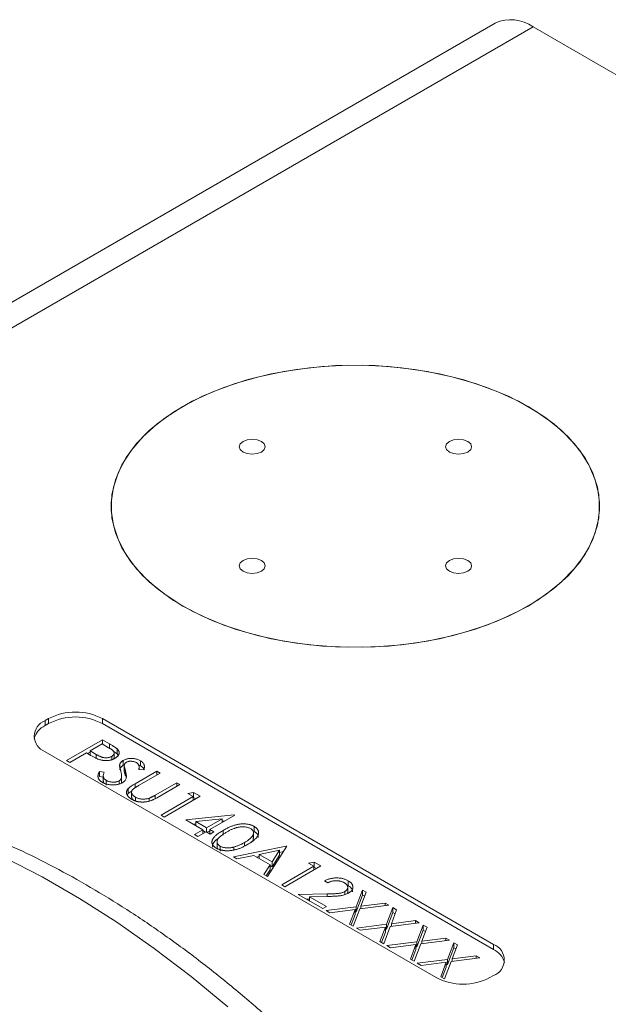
# Model space of a CAD drawing. Header units: inches. Extents: x 0.66 to 7.76, y 0.92 to 8.52.
# Tile 8 of 11: x 5.63 to 6.21, y 5.92 to 6.89. Entities that reach past the tile are written whole.
import ezdxf

# ---------------------------------------------------------------- set-up
doc = ezdxf.new("R2010")
doc.units = ezdxf.units.IN
doc.header["$MEASUREMENT"] = 0

msp = doc.modelspace()

# ---------------------------------------------------------------- linework, layer by layer
at = {"color": 7, "linetype": 'Continuous', "lineweight": 15}
for p, q in [((6.09766, 6.88202), (5.10461, 6.30874)), ((6.13516, 6.8783), (5.14211, 6.30503)), ((6.13516, 6.8783), (6.57088, 6.62676)), ((5.6578, 6.19697), (5.65426, 6.19493)), ((5.65426, 6.19003), (5.65426, 6.19493)), ((5.6578, 6.19207), (5.65426, 6.19003)), ((5.6578, 6.19207), (5.6578, 6.19697)), ((6.0962, 5.9745), (5.71083, 6.19697)), ((5.71083, 6.19207), (5.71083, 6.19697)), ((6.0962, 5.9696), (5.71083, 6.19207)), ((5.67552, 6.15553), (5.71092, 6.17596)), ((5.71046, 6.17203), (5.69867, 6.16522)), ((5.71694, 6.1683), (5.71046, 6.17203)), ((5.71092, 6.17596), (5.71786, 6.17196)), ((5.71092, 6.17177), (5.71092, 6.17596)), ((5.71786, 6.16706), (5.71786, 6.17196)), ((5.65426, 6.16432), (6.03963, 5.94185)), ((5.69503, 6.16313), (5.6787, 6.1537)), ((5.69757, 6.16167), (5.69503, 6.16313)), ((5.6961, 6.16251), (5.69867, 6.16399)), ((5.69867, 6.16522), (5.70478, 6.1616)), ((5.69867, 6.16105), (5.69867, 6.16522)), ((5.70478, 6.15792), (5.70478, 6.1616)), ((5.72001, 6.15656), (5.72001, 6.15973)), ((5.72235, 6.15753), (5.72235, 6.16365)), ((5.72539, 6.1621), (5.72539, 6.16699)), ((5.72539, 6.1621), (5.7263, 6.16069)), ((5.6787, 6.1537), (5.67552, 6.15553)), ((5.72783, 6.14973), (5.72783, 6.15149)), ((5.73125, 6.15084), (5.73125, 6.15574)), ((5.73125, 6.15084), (5.7325, 6.1513)), ((5.73233, 6.15032), (5.73233, 6.14543)), ((5.73233, 6.1451), (5.73233, 6.15)), ((5.74648, 6.15131), (5.74823, 6.15057)), ((5.74694, 6.14695), (5.74694, 6.15003)), ((5.74823, 6.15057), (5.74823, 6.15547)), ((5.70776, 6.1448), (5.71255, 6.14411)), ((5.70776, 6.1399), (5.70776, 6.1448)), ((5.70776, 6.1399), (5.71162, 6.13934)), ((5.71162, 6.1412), (5.71162, 6.13507)), ((5.72975, 6.13449), (5.72975, 6.14061)), ((5.73237, 6.14542), (5.73233, 6.1451)), ((5.73356, 6.14032), (5.73356, 6.14522)), ((5.74309, 6.13271), (5.76446, 6.14505)), ((5.76764, 6.14322), (5.74643, 6.13097)), ((5.75167, 6.14657), (5.74662, 6.14697)), ((5.76446, 6.14505), (5.76764, 6.14322)), ((5.76446, 6.14138), (5.76446, 6.14505)), ((5.71442, 6.13132), (5.71442, 6.13622)), ((5.72735, 6.13271), (5.72735, 6.13568)), ((5.72956, 6.13352), (5.72955, 6.1351)), ((5.72956, 6.13352), (5.72956, 6.13842)), ((5.74309, 6.12896), (5.74309, 6.13271)), ((5.76277, 6.12154), (5.78398, 6.13379)), ((5.78715, 6.13195), (5.76578, 6.11961)), ((5.78398, 6.13379), (5.78715, 6.13195)), ((5.78398, 6.13012), (5.78398, 6.13379)), ((5.7354, 6.12176), (5.73626, 6.12314)), ((5.73626, 6.12314), (5.73626, 6.12804)), ((5.73626, 6.12314), (5.73899, 6.1252)), ((5.7395, 6.12523), (5.7395, 6.11911)), ((5.74331, 6.11603), (5.74331, 6.11954)), ((5.76277, 6.11813), (5.76277, 6.12154)), ((5.76855, 6.10183), (5.80031, 6.12016)), ((5.80712, 6.12043), (5.77172, 6.09999)), ((5.79487, 6.12331), (5.80057, 6.1242)), ((5.80031, 6.12016), (5.79487, 6.12331)), ((5.80031, 6.1165), (5.80031, 6.12016)), ((5.80057, 6.1242), (5.80712, 6.12043)), ((5.80057, 6.11931), (5.80057, 6.1242)), ((5.75691, 6.11593), (5.75691, 6.11858)), ((5.80031, 6.11926), (5.80057, 6.11931)), ((5.80057, 6.11931), (5.80288, 6.11798)), ((5.77172, 6.09999), (5.76855, 6.10183)), ((5.79305, 6.09711), (5.84051, 6.1022)), ((5.84115, 6.10183), (5.81665, 6.08768)), ((5.84051, 6.1022), (5.84115, 6.10183)), ((5.84051, 6.10145), (5.84051, 6.1022)), ((5.80984, 6.08742), (5.79305, 6.09711)), ((5.80021, 6.09298), (5.80292, 6.09327)), ((5.82884, 6.09839), (5.80292, 6.09561)), ((5.80292, 6.09561), (5.81347, 6.08952)), ((5.80292, 6.09141), (5.80292, 6.09561)), ((5.81347, 6.08952), (5.82884, 6.09839)), ((5.82884, 6.09472), (5.82884, 6.09839)), ((5.82884, 6.09605), (5.83167, 6.09635)), ((5.86025, 6.08591), (5.86025, 6.0908)), ((5.80167, 6.0827), (5.80984, 6.08742)), ((5.80485, 6.08087), (5.80167, 6.0827)), ((5.81302, 6.08559), (5.80485, 6.08087)), ((5.80984, 6.08375), (5.80984, 6.08742)), ((5.80984, 6.08671), (5.8124, 6.08523)), ((5.8171, 6.08323), (5.81302, 6.08559)), ((5.81347, 6.08532), (5.81347, 6.08952)), ((5.81408, 6.08497), (5.81665, 6.08645)), ((5.81665, 6.08768), (5.82073, 6.08532)), ((5.81665, 6.08349), (5.81665, 6.08768)), ((5.82073, 6.08532), (5.8171, 6.08323)), ((5.82979, 6.08199), (5.82979, 6.08689)), ((5.85898, 6.08645), (5.86025, 6.08591)), ((5.85974, 6.07878), (5.85974, 6.08491)), ((5.82372, 6.07644), (5.82372, 6.07032)), ((5.82677, 6.06646), (5.82677, 6.07136)), ((5.83979, 6.0607), (5.89198, 6.07144)), ((5.85068, 6.07141), (5.85068, 6.07485)), ((5.89243, 6.07118), (5.87337, 6.04131)), ((5.89198, 6.07144), (5.89243, 6.07118)), ((5.89198, 6.07047), (5.89198, 6.07144)), ((5.84044, 6.06763), (5.84044, 6.07048)), ((5.85998, 6.06214), (5.84326, 6.0587)), ((5.87603, 6.05288), (5.85998, 6.06214)), ((5.88527, 6.06735), (5.86534, 6.06324)), ((5.86534, 6.05905), (5.86534, 6.06324)), ((5.86534, 6.06324), (5.87799, 6.05594)), ((5.87799, 6.05594), (5.88527, 6.06735)), ((5.87799, 6.05104), (5.88527, 6.06245)), ((5.88527, 6.06245), (5.88527, 6.06735)), ((5.88527, 6.06516), (5.88909, 6.06595)), ((5.84326, 6.0587), (5.83979, 6.0607)), ((5.86277, 6.06053), (5.86534, 6.06106)), ((5.86992, 6.04331), (5.87603, 6.05288)), ((5.87603, 6.04798), (5.87603, 6.05288)), ((5.87603, 6.05217), (5.87799, 6.05104)), ((5.87799, 6.05104), (5.87799, 6.05594)), ((5.92601, 6.05179), (5.89061, 6.03136)), ((5.91376, 6.05467), (5.91947, 6.05557)), ((5.9192, 6.05153), (5.91376, 6.05467)), ((5.91947, 6.05557), (5.92601, 6.05179)), ((5.91947, 6.05067), (5.91947, 6.05557)), ((5.87337, 6.04131), (5.86992, 6.04331)), ((5.8722, 6.04199), (5.87603, 6.04798)), ((5.88744, 6.03319), (5.9192, 6.05153)), ((5.9192, 6.04786), (5.9192, 6.05153)), ((5.9192, 6.05063), (5.91947, 6.05067)), ((5.91947, 6.05067), (5.92177, 6.04934)), ((5.89061, 6.03136), (5.88744, 6.03319)), ((5.93282, 6.03529), (5.92964, 6.03712)), ((5.95172, 6.03289), (5.95298, 6.03237)), ((5.95298, 6.03237), (5.95298, 6.03727)), ((5.90377, 6.02376), (5.93215, 6.02429)), ((5.92782, 6.00988), (5.90377, 6.02376)), ((5.93215, 6.02181), (5.93215, 6.02429)), ((5.94969, 6.02365), (5.94969, 6.02669)), ((5.95216, 6.02463), (5.95231, 6.02582)), ((5.95252, 6.02581), (5.95252, 6.03132)), ((5.96084, 6.01166), (5.96708, 6.02808)), ((5.96084, 6.00676), (5.96708, 6.02319)), ((5.97074, 6.02597), (5.96553, 6.01226)), ((5.96708, 6.02808), (5.97074, 6.02597)), ((5.96708, 6.02319), (5.96708, 6.02808)), ((5.96708, 6.02319), (5.96922, 6.02195)), ((5.91199, 6.01902), (5.91498, 6.01907)), ((5.93329, 6.02183), (5.91498, 6.02148)), ((5.91498, 6.02148), (5.93145, 6.01197)), ((5.91498, 6.01729), (5.91498, 6.02148)), ((5.99294, 6.01315), (5.9645, 6.00955)), ((5.96553, 6.01226), (5.98928, 6.01527)), ((5.98928, 6.01527), (5.99294, 6.01315)), ((5.98928, 6.01269), (5.98928, 6.01527)), ((5.93145, 6.01197), (5.92782, 6.00988)), ((5.93123, 6.00791), (5.96084, 6.01166)), ((5.93489, 6.0058), (5.93123, 6.00791)), ((5.9598, 6.00895), (5.93489, 6.0058)), ((5.95434, 5.99457), (5.9598, 6.00895)), ((5.95586, 5.99369), (5.9598, 6.00405)), ((5.9645, 6.00955), (5.958, 5.99246)), ((5.9598, 6.00405), (5.9598, 6.00895)), ((5.9598, 6.00663), (5.96084, 6.00676)), ((5.96084, 6.00676), (5.96084, 6.01166)), ((5.96553, 6.00968), (5.96553, 6.01226)), ((5.99079, 5.99437), (5.99703, 6.0108)), ((5.99079, 5.98947), (5.99703, 6.0059)), ((6.00069, 6.00868), (5.99548, 5.99497)), ((5.99703, 6.0108), (6.00069, 6.00868)), ((5.99703, 6.0059), (5.99703, 6.0108)), ((5.99703, 6.0059), (5.99916, 6.00466)), ((5.958, 5.99246), (5.95434, 5.99457)), ((5.96118, 5.99062), (5.99079, 5.99437)), ((5.99079, 5.98947), (5.99079, 5.99437)), ((6.02289, 5.99586), (5.99445, 5.99226)), ((5.99548, 5.99497), (6.01923, 5.99798)), ((5.99548, 5.99239), (5.99548, 5.99497)), ((6.01923, 5.99798), (6.02289, 5.99586)), ((6.01923, 5.9954), (6.01923, 5.99798)), ((6.02074, 5.97708), (6.02698, 5.99351)), ((6.02698, 5.99351), (6.03064, 5.99139)), ((6.02698, 5.98861), (6.02698, 5.99351)), ((5.96484, 5.98851), (5.96118, 5.99062)), ((5.98975, 5.99166), (5.96484, 5.98851)), ((5.98428, 5.97728), (5.98975, 5.99166)), ((5.98581, 5.9764), (5.98975, 5.98676)), ((5.99445, 5.99226), (5.98795, 5.97517)), ((5.98975, 5.98676), (5.98975, 5.99166)), ((5.98975, 5.98934), (5.99079, 5.98947)), ((6.02074, 5.97218), (6.02698, 5.98861)), ((6.03064, 5.99139), (6.02543, 5.97768)), ((6.02698, 5.98861), (6.02911, 5.98737)), ((5.98795, 5.97517), (5.98428, 5.97728)), ((5.99113, 5.97333), (6.02074, 5.97708)), ((6.0197, 5.97437), (5.99479, 5.97122)), ((6.01423, 5.96), (6.0197, 5.97437)), ((6.0244, 5.97497), (6.0179, 5.95788)), ((6.0197, 5.96948), (6.0197, 5.97437)), ((6.02074, 5.97218), (6.02074, 5.97708)), ((6.05284, 5.97857), (6.0244, 5.97497)), ((6.02543, 5.97768), (6.04918, 5.98069)), ((6.02543, 5.9751), (6.02543, 5.97768)), ((6.04918, 5.98069), (6.05284, 5.97857)), ((6.04918, 5.97811), (6.04918, 5.98069)), ((6.05069, 5.95979), (6.05693, 5.97622)), ((6.06059, 5.9741), (6.05538, 5.96039)), ((6.05693, 5.97622), (6.06059, 5.9741)), ((6.05693, 5.97132), (6.05693, 5.97622)), ((6.0962, 5.9696), (6.0962, 5.9745)), ((5.99479, 5.97122), (5.99113, 5.97333)), ((6.01576, 5.95911), (6.0197, 5.96948)), ((6.0197, 5.97205), (6.02074, 5.97218)), ((6.05069, 5.9549), (6.05693, 5.97132)), ((6.05693, 5.97132), (6.05906, 5.97008)), ((6.0179, 5.95788), (6.01423, 5.96)), ((6.02108, 5.95605), (6.05069, 5.95979)), ((6.02474, 5.95393), (6.02108, 5.95605)), ((6.04965, 5.95708), (6.02474, 5.95393)), ((6.04418, 5.94271), (6.04965, 5.95708)), ((6.05435, 5.95768), (6.04785, 5.94059)), ((6.04965, 5.95219), (6.04965, 5.95708)), ((6.04965, 5.95476), (6.05069, 5.9549)), ((6.05069, 5.9549), (6.05069, 5.95979)), ((6.08279, 5.96128), (6.05435, 5.95768)), ((6.05538, 5.96039), (6.07913, 5.9634)), ((6.05538, 5.95781), (6.05538, 5.96039)), ((6.07913, 5.9634), (6.08279, 5.96128)), ((6.07913, 5.96082), (6.07913, 5.9634)), ((6.04571, 5.94182), (6.04965, 5.95219)), ((6.04785, 5.94059), (6.04418, 5.94271)), ((6.09267, 5.94185), (6.0962, 5.94389))]:
    msp.add_line(p, q, dxfattribs=at)
at = {"color": 7, "linetype": 'Continuous', "lineweight": 15, "flags": 128}
for points in [[(6.13028, 6.50435), (6.11088, 6.5144), (6.08972, 6.52318), (6.06703, 6.53058), (6.04309, 6.53653), (6.01817, 6.54094), (5.99258, 6.54378), (5.9666, 6.545), (5.94055, 6.54459), (5.91472, 6.54256), (5.88943, 6.53893), (5.86497, 6.53374), (5.84162, 6.52706), (5.81966, 6.51895), (5.79935, 6.50953), (5.78092, 6.49889), (5.76459, 6.48716), (5.75055, 6.47448), (5.73897, 6.461), (5.72999, 6.44688), (5.7237, 6.43228), (5.72018, 6.41737), (5.71947, 6.40233), (5.72159, 6.38734), (5.7265, 6.37256), (5.73415, 6.35818), (5.74445, 6.34436), (5.75727, 6.33126), (5.77248, 6.31904), (5.78988, 6.30784), (5.80928, 6.29779), (5.83045, 6.28902), (5.85314, 6.28161), (5.87708, 6.27567), (5.90199, 6.27125), (5.92759, 6.26842), (5.95357, 6.26719), (5.97962, 6.2676), (6.00544, 6.26963), (6.03073, 6.27326), (6.0552, 6.27845), (6.07855, 6.28514), (6.10051, 6.29324), (6.12082, 6.30267), (6.13925, 6.31331), (6.15558, 6.32503), (6.16961, 6.33771), (6.18119, 6.35119), (6.19018, 6.36531), (6.19647, 6.37991), (6.19999, 6.39482), (6.2007, 6.40986), (6.19858, 6.42486), (6.19367, 6.43963), (6.18602, 6.45401), (6.17572, 6.46783), (6.16289, 6.48093), (6.14769, 6.49315), (6.13028, 6.50435)], [(5.78988, 6.50435), (5.77248, 6.49315), (5.75727, 6.48093), (5.74445, 6.46783), (5.73415, 6.45401), (5.7265, 6.43963), (5.72159, 6.42486), (5.71947, 6.40986), (5.72018, 6.39482), (5.7237, 6.37991), (5.72999, 6.36531), (5.73897, 6.35119), (5.75055, 6.33771), (5.76459, 6.32503), (5.78092, 6.31331), (5.79935, 6.30267), (5.81966, 6.29324), (5.84162, 6.28514), (5.86497, 6.27845), (5.88943, 6.27326), (5.91472, 6.26963), (5.94055, 6.2676), (5.9666, 6.26719), (5.99258, 6.26842), (6.01817, 6.27125), (6.04309, 6.27567), (6.06703, 6.28161), (6.08972, 6.28902), (6.11088, 6.29779), (6.13028, 6.30784), (6.14769, 6.31904), (6.16289, 6.33126), (6.17572, 6.34436), (6.18602, 6.35818), (6.19367, 6.37256), (6.19858, 6.38734), (6.2007, 6.40233), (6.19999, 6.41737), (6.19647, 6.43228), (6.19018, 6.44688), (6.18119, 6.461), (6.16961, 6.47448), (6.15558, 6.48716), (6.13925, 6.49889), (6.12082, 6.50953), (6.10051, 6.51895), (6.07855, 6.52706), (6.0552, 6.53374), (6.03073, 6.53893), (6.00544, 6.54256), (5.97962, 6.54459), (5.95357, 6.545), (5.92759, 6.54378), (5.90199, 6.54094), (5.87708, 6.53653), (5.85314, 6.53058), (5.83045, 6.52318), (5.80928, 6.5144), (5.78988, 6.50435)], [(5.86749, 6.47004), (5.86332, 6.47165), (5.8584, 6.47221), (5.85348, 6.47165), (5.84932, 6.47004), (5.84653, 6.46763), (5.84555, 6.4648), (5.84653, 6.46196), (5.84932, 6.45955), (5.85348, 6.45794), (5.8584, 6.45738), (5.86332, 6.45794), (5.86749, 6.45955), (5.87027, 6.46196), (5.87125, 6.4648), (5.87027, 6.46763), (5.86749, 6.47004)], [(6.07085, 6.47004), (6.06668, 6.47165), (6.06177, 6.47221), (6.05685, 6.47165), (6.05268, 6.47004), (6.04989, 6.46763), (6.04892, 6.4648), (6.04989, 6.46196), (6.05268, 6.45955), (6.05685, 6.45794), (6.06177, 6.45738), (6.06668, 6.45794), (6.07085, 6.45955), (6.07364, 6.46196), (6.07462, 6.4648), (6.07364, 6.46763), (6.07085, 6.47004)], [(5.86749, 6.35264), (5.86332, 6.35425), (5.8584, 6.35481), (5.85348, 6.35425), (5.84932, 6.35264), (5.84653, 6.35024), (5.84555, 6.3474), (5.84653, 6.34456), (5.84932, 6.34215), (5.85348, 6.34054), (5.8584, 6.33998), (5.86332, 6.34054), (5.86749, 6.34215), (5.87027, 6.34456), (5.87125, 6.3474), (5.87027, 6.35024), (5.86749, 6.35264)], [(6.07085, 6.35264), (6.06668, 6.35425), (6.06177, 6.35481), (6.05685, 6.35425), (6.05268, 6.35264), (6.04989, 6.35024), (6.04892, 6.3474), (6.04989, 6.34456), (6.05268, 6.34215), (6.05685, 6.34054), (6.06177, 6.33998), (6.06668, 6.34054), (6.07085, 6.34215), (6.07364, 6.34456), (6.07462, 6.3474), (6.07364, 6.35024), (6.07085, 6.35264)]]:
    msp.add_lwpolyline(points, dxfattribs=at)
at = {"color": 8, "linetype": 'Continuous', "lineweight": 15, "flags": 128}
msp.add_lwpolyline([(5.83421, 5.91301), (5.79815, 5.94283), (5.76173, 5.97064), (5.72504, 5.99634), (5.6882, 6.01988), (5.65131, 6.04118), (5.61446, 6.06018), (5.57778, 6.07683), (5.54135, 6.09108), (5.50529, 6.10289), (5.4697, 6.11223), (5.43467, 6.11907), (5.40031, 6.12339), (5.36671, 6.12518), (5.33398, 6.12443), (5.30219, 6.12116), (5.27145, 6.11535), (5.24183, 6.10704), (5.21343, 6.09625), (5.18632, 6.083), (5.17979, 6.07933)], dxfattribs=at)
at = {"color": 7, "linetype": 'Continuous', "lineweight": 15}
for centre, radius, start, end in [((6.11319, 6.84764), 0.03772, 54.38253, 114.30717), ((5.68431, 6.1458), 0.05764, 62.6097, 117.3903), ((5.68431, 6.1409), 0.05764, 62.6097, 117.3903), ((5.66274, 6.17203), 0.0199, 115.2303, 165.0134), ((5.66007, 6.17962), 0.01637, 110.78342, 249.21658), ((6.09039, 5.95919), 0.01637, 290.78348, 69.21652), ((6.08772, 5.9516), 0.0199, 14.98649, 64.76965), ((6.06615, 5.99302), 0.05764, 242.60967, 297.39033)]:
    msp.add_arc(centre, radius, start, end, dxfattribs=at)
for points, knots in [([(5.72001, 6.15973), (5.72029, 6.1599), (5.72083, 6.16025), (5.72147, 6.16083), (5.72194, 6.16147), (5.72224, 6.16215), (5.72238, 6.16285), (5.72234, 6.16354), (5.7221, 6.16422), (5.72175, 6.16477), (5.72135, 6.16521), (5.72097, 6.16558), (5.7205, 6.16597), (5.71995, 6.16638), (5.71932, 6.16683), (5.71861, 6.1673), (5.71781, 6.16779), (5.71723, 6.16812), (5.71694, 6.1683)], [0, 0, 0, 0, 0.070044, 0.139238, 0.208197, 0.279173, 0.349987, 0.418354, 0.48761, 0.557411, 0.59533, 0.637964, 0.685913, 0.738185, 0.796103, 0.858517, 0.926658, 1, 1, 1, 1]), ([(5.71786, 6.17196), (5.71834, 6.17168), (5.71925, 6.17115), (5.72053, 6.17038), (5.72168, 6.16966), (5.72269, 6.16902), (5.72358, 6.16843), (5.72431, 6.1679), (5.72492, 6.16743), (5.72524, 6.16713), (5.72539, 6.16699)], [0, 0, 0, 0, 0.176956, 0.339055, 0.486318, 0.618781, 0.735619, 0.838742, 0.926457, 1, 1, 1, 1]), ([(5.70716, 6.1568), (5.70689, 6.1569), (5.7063, 6.15712), (5.70539, 6.15752), (5.70436, 6.158), (5.70322, 6.15857), (5.70196, 6.15922), (5.70059, 6.15995), (5.69911, 6.16078), (5.6981, 6.16136), (5.69757, 6.16167)], [0, 0, 0, 0, 0.075173, 0.164746, 0.268017, 0.385912, 0.517789, 0.663691, 0.824413, 1, 1, 1, 1]), ([(5.70478, 6.1616), (5.70509, 6.16142), (5.70567, 6.16109), (5.70655, 6.16062), (5.70738, 6.1602), (5.70817, 6.15982), (5.70892, 6.1595), (5.70962, 6.15921), (5.71028, 6.15899), (5.71109, 6.15874), (5.7121, 6.15853), (5.71332, 6.15837), (5.71455, 6.15835), (5.71577, 6.15842), (5.71696, 6.1586), (5.71808, 6.15887), (5.71911, 6.15925), (5.71971, 6.15957), (5.72001, 6.15973)], [0, 0, 0, 0, 0.072538, 0.140034, 0.202496, 0.260575, 0.313228, 0.361583, 0.404878, 0.444127, 0.5164, 0.586507, 0.655085, 0.724384, 0.793974, 0.861638, 0.930111, 1, 1, 1, 1]), ([(5.72079, 6.16528), (5.7213, 6.16498), (5.72298, 6.164), (5.7244, 6.16288), (5.72539, 6.1621)], [0, 0, 0, 0, 0.300001, 1, 1, 1, 1]), ([(5.72539, 6.16699), (5.72557, 6.16681), (5.72592, 6.16646), (5.72635, 6.1659), (5.7267, 6.16534), (5.72697, 6.16477), (5.72715, 6.16419), (5.72725, 6.1636), (5.72726, 6.163), (5.72719, 6.16239), (5.72704, 6.16179), (5.72678, 6.16119), (5.72642, 6.16061), (5.72598, 6.16004), (5.72542, 6.15949), (5.72478, 6.15894), (5.72405, 6.15841), (5.72349, 6.15808), (5.7232, 6.15791)], [0, 0, 0, 0, 0.062481, 0.12349, 0.183411, 0.243153, 0.302127, 0.36171, 0.421842, 0.482932, 0.544552, 0.605681, 0.66768, 0.729984, 0.794551, 0.860346, 0.928907, 1, 1, 1, 1]), ([(5.7232, 6.15791), (5.72291, 6.15774), (5.72233, 6.15742), (5.7214, 6.157), (5.72047, 6.15661), (5.7195, 6.1563), (5.71852, 6.15604), (5.71752, 6.15583), (5.7165, 6.15568), (5.71546, 6.15559), (5.71441, 6.15556), (5.71336, 6.15557), (5.71232, 6.15564), (5.71127, 6.15577), (5.71024, 6.15595), (5.7092, 6.15618), (5.70817, 6.15646), (5.7075, 6.15669), (5.70716, 6.1568)], [0, 0, 0, 0, 0.070119, 0.137192, 0.202016, 0.264631, 0.326117, 0.38601, 0.445812, 0.505298, 0.564633, 0.624283, 0.683902, 0.743953, 0.805388, 0.868388, 0.933084, 1, 1, 1, 1]), ([(5.72882, 6.14536), (5.72871, 6.14573), (5.72851, 6.14643), (5.72827, 6.14744), (5.72806, 6.14835), (5.72791, 6.14917), (5.72781, 6.14988), (5.72775, 6.1505), (5.72776, 6.15103), (5.72781, 6.15134), (5.72783, 6.15149)], [0, 0, 0, 0, 0.181535, 0.347082, 0.495568, 0.628357, 0.74552, 0.845831, 0.930782, 1, 1, 1, 1]), ([(5.72783, 6.15149), (5.72789, 6.1517), (5.72799, 6.15211), (5.72822, 6.15271), (5.72853, 6.15329), (5.72893, 6.15384), (5.72939, 6.15436), (5.72993, 6.15485), (5.73054, 6.15532), (5.73101, 6.1556), (5.73125, 6.15574)], [0, 0, 0, 0, 0.133507, 0.262559, 0.388264, 0.512667, 0.633722, 0.755394, 0.877553, 1, 1, 1, 1]), ([(5.72783, 6.14659), (5.72789, 6.1468), (5.72799, 6.14721), (5.72822, 6.14782), (5.72853, 6.14839), (5.72893, 6.14894), (5.72939, 6.14946), (5.72993, 6.14995), (5.73054, 6.15042), (5.73101, 6.1507), (5.73125, 6.15084)], [0, 0, 0, 0, 0.133507, 0.262559, 0.388264, 0.512667, 0.633722, 0.755394, 0.877553, 1, 1, 1, 1]), ([(5.73125, 6.15574), (5.73163, 6.15595), (5.7324, 6.15636), (5.7337, 6.15686), (5.73509, 6.15725), (5.73655, 6.15753), (5.73807, 6.15768), (5.73961, 6.15773), (5.74116, 6.15763), (5.74271, 6.15742), (5.74423, 6.15709), (5.74567, 6.15667), (5.74702, 6.15612), (5.74782, 6.15569), (5.74823, 6.15547)], [0, 0, 0, 0, 0.0837854, 0.1657799, 0.24628, 0.3274609, 0.408797, 0.4897152, 0.571376, 0.6555233, 0.7410195, 0.8265468, 0.9119889, 1, 1, 1, 1]), ([(5.73457, 6.15399), (5.73438, 6.15388), (5.73401, 6.15366), (5.73356, 6.15327), (5.73315, 6.15286), (5.73282, 6.15241), (5.73257, 6.15191), (5.7324, 6.15134), (5.73232, 6.1507), (5.73233, 6.15024), (5.73233, 6.15)], [0, 0, 0, 0, 0.1072852, 0.2147459, 0.3229386, 0.4341162, 0.5534123, 0.686073, 0.834256, 1, 1, 1, 1]), ([(5.73233, 6.15), (5.73234, 6.14992), (5.73236, 6.14972), (5.73243, 6.14937), (5.73254, 6.14892), (5.73267, 6.14837), (5.73284, 6.14772), (5.73306, 6.14698), (5.7333, 6.14613), (5.73347, 6.14554), (5.73356, 6.14522)], [0, 0, 0, 0, 0.052594, 0.124952, 0.218094, 0.333502, 0.468789, 0.624938, 0.801683, 1, 1, 1, 1]), ([(5.74424, 6.15358), (5.74386, 6.15379), (5.74314, 6.15418), (5.74188, 6.15461), (5.74057, 6.15489), (5.73922, 6.15501), (5.73791, 6.15499), (5.73666, 6.15481), (5.73552, 6.15448), (5.73489, 6.15416), (5.73457, 6.15399)], [0, 0, 0, 0, 0.143073, 0.275903, 0.402371, 0.528414, 0.650356, 0.765895, 0.880774, 1, 1, 1, 1]), ([(5.74662, 6.14697), (5.74667, 6.1472), (5.74676, 6.14764), (5.74686, 6.14828), (5.74693, 6.14887), (5.74694, 6.14942), (5.74693, 6.14993), (5.74688, 6.15038), (5.74678, 6.1508), (5.7466, 6.15129), (5.74628, 6.15185), (5.74575, 6.15248), (5.74508, 6.15306), (5.74452, 6.15341), (5.74424, 6.15358)], [0, 0, 0, 0, 0.098469, 0.189629, 0.274184, 0.352183, 0.423199, 0.488551, 0.548473, 0.60144, 0.701198, 0.799592, 0.898545, 1, 1, 1, 1]), ([(5.74823, 6.15547), (5.74863, 6.15522), (5.74943, 6.15473), (5.7504, 6.15388), (5.75116, 6.15296), (5.75164, 6.15215), (5.75192, 6.15145), (5.75205, 6.15088), (5.75214, 6.15027), (5.75217, 6.14961), (5.75213, 6.14891), (5.75203, 6.14817), (5.75189, 6.14738), (5.75174, 6.14684), (5.75167, 6.14657)], [0, 0, 0, 0, 0.107233, 0.213252, 0.31883, 0.426794, 0.483646, 0.543604, 0.608308, 0.677127, 0.750686, 0.828713, 0.91219, 1, 1, 1, 1]), ([(5.74823, 6.15057), (5.74925, 6.14989), (5.75097, 6.14874), (5.75147, 6.14727), (5.75168, 6.14668)], [0, 0, 0, 0, 0.59797, 1, 1, 1, 1]), ([(5.71079, 6.13412), (5.71053, 6.13428), (5.71001, 6.13459), (5.70931, 6.1351), (5.70867, 6.13562), (5.70813, 6.13616), (5.70765, 6.13673), (5.70724, 6.13731), (5.70692, 6.13792), (5.70666, 6.13855), (5.70649, 6.13922), (5.70642, 6.13991), (5.70641, 6.14064), (5.70651, 6.1414), (5.70669, 6.14221), (5.70696, 6.14304), (5.70732, 6.14391), (5.70761, 6.1445), (5.70776, 6.1448)], [0, 0, 0, 0, 0.057208, 0.113696, 0.169178, 0.224159, 0.27872, 0.333794, 0.389241, 0.445822, 0.503704, 0.564294, 0.627975, 0.695038, 0.765373, 0.839611, 0.917538, 1, 1, 1, 1]), ([(5.71255, 6.14411), (5.71236, 6.14368), (5.712, 6.14286), (5.71168, 6.14165), (5.71158, 6.14052), (5.7117, 6.13949), (5.71204, 6.13853), (5.7126, 6.13766), (5.71338, 6.13688), (5.71407, 6.13644), (5.71442, 6.13622)], [0, 0, 0, 0, 0.159004, 0.304646, 0.438547, 0.562322, 0.677433, 0.786897, 0.893611, 1, 1, 1, 1]), ([(5.72956, 6.13842), (5.7296, 6.13862), (5.72969, 6.13906), (5.72976, 6.13976), (5.72974, 6.14052), (5.72969, 6.14136), (5.72955, 6.14226), (5.72938, 6.14323), (5.72913, 6.14427), (5.72892, 6.14499), (5.72882, 6.14536)], [0, 0, 0, 0, 0.090279, 0.18953, 0.299198, 0.418926, 0.548376, 0.688136, 0.839084, 1, 1, 1, 1]), ([(5.73356, 6.14522), (5.73367, 6.14484), (5.73387, 6.1441), (5.73412, 6.14302), (5.73428, 6.142), (5.73437, 6.14106), (5.73441, 6.14018), (5.73436, 6.13937), (5.73426, 6.13862), (5.734, 6.13774), (5.73356, 6.13673), (5.73277, 6.13562), (5.73177, 6.13464), (5.73091, 6.13409), (5.73048, 6.13382)], [0, 0, 0, 0, 0.096972, 0.187773, 0.272396, 0.351321, 0.424335, 0.491909, 0.554233, 0.611268, 0.716348, 0.81454, 0.908495, 1, 1, 1, 1]), ([(5.73233, 6.1451), (5.73234, 6.14502), (5.73236, 6.14482), (5.73243, 6.14447), (5.73254, 6.14402), (5.73267, 6.14347), (5.73284, 6.14282), (5.73306, 6.14208), (5.7333, 6.14123), (5.73347, 6.14064), (5.73356, 6.14032)], [0, 0, 0, 0, 0.052594, 0.124952, 0.218094, 0.333502, 0.468789, 0.624938, 0.801683, 1, 1, 1, 1]), ([(6.15862, 4.38158), (6.16189, 4.38337), (6.17392, 4.38994), (6.1934, 4.40352), (6.21696, 4.42224), (6.23903, 4.44313), (6.25966, 4.46596), (6.27878, 4.49075), (6.29635, 4.51743), (6.31232, 4.54597), (6.32664, 4.57629), (6.33927, 4.60833), (6.35015, 4.64199), (6.35925, 4.67719), (6.36655, 4.71382), (6.37203, 4.75178), (6.37566, 4.79095), (6.37746, 4.83123), (6.37742, 4.8725), (6.37554, 4.91466), (6.37186, 4.95758), (6.36637, 5.00115), (6.35911, 5.04528), (6.35009, 5.08985), (6.33936, 5.13474), (6.32694, 5.17985), (6.31286, 5.22508), (6.29717, 5.2703), (6.27991, 5.31541), (6.26113, 5.36029), (6.24086, 5.40485), (6.21918, 5.44897), (6.19612, 5.49253), (6.17174, 5.53545), (6.14612, 5.5776), (6.1193, 5.61888), (6.09136, 5.6592), (6.06236, 5.69845), (6.03238, 5.73653), (6.00148, 5.77335), (5.96973, 5.80882), (5.93722, 5.84284), (5.90402, 5.87533), (5.8702, 5.90622), (5.83584, 5.9354), (5.80103, 5.96282), (5.76583, 5.98838), (5.73035, 6.01204), (5.69464, 6.0337), (5.65881, 6.05332), (5.62292, 6.07082), (5.58709, 6.08616), (5.55139, 6.09926), (5.51594, 6.1101), (5.48082, 6.11861), (5.44614, 6.12478), (5.41201, 6.12857), (5.37855, 6.12998), (5.34585, 6.129), (5.31403, 6.12565), (5.28318, 6.11996), (5.25338, 6.11199), (5.22477, 6.10168), (5.19978, 6.09059), (5.1849, 6.08199), (5.1787, 6.0784)], [0, 0, 0, 0, 0.005783, 0.021268, 0.036756, 0.052273, 0.067845, 0.083492, 0.099229, 0.115061, 0.130989, 0.147007, 0.163102, 0.179263, 0.195475, 0.211724, 0.227998, 0.244286, 0.260582, 0.276877, 0.293166, 0.309448, 0.325722, 0.341985, 0.358238, 0.374482, 0.390717, 0.406944, 0.423164, 0.439378, 0.455587, 0.471792, 0.487995, 0.504197, 0.520399, 0.536602, 0.552808, 0.569017, 0.585231, 0.601451, 0.617678, 0.633914, 0.65016, 0.666416, 0.682684, 0.698964, 0.715256, 0.731561, 0.747876, 0.7642, 0.780531, 0.79686, 0.813182, 0.829486, 0.84576, 0.86199, 0.878162, 0.89426, 0.91027, 0.926183, 0.941993, 0.957705, 0.973327, 0.988879, 1, 1, 1, 1]), ([(5.73048, 6.13382), (5.73016, 6.13364), (5.72951, 6.13328), (5.72844, 6.13284), (5.72732, 6.13245), (5.72613, 6.13214), (5.72488, 6.1319), (5.72357, 6.13174), (5.72221, 6.13164), (5.7208, 6.13162), (5.71939, 6.13167), (5.718, 6.13179), (5.71667, 6.132), (5.71539, 6.13227), (5.71416, 6.13262), (5.71298, 6.13305), (5.71184, 6.13354), (5.71114, 6.13393), (5.71079, 6.13412)], [0, 0, 0, 0, 0.0614843, 0.1217745, 0.1809196, 0.2402561, 0.3001144, 0.3611459, 0.4235006, 0.4886694, 0.5539541, 0.6175813, 0.6802384, 0.7421874, 0.8046632, 0.868259, 0.9330203, 1, 1, 1, 1]), ([(5.71193, 6.13567), (5.71181, 6.1353), (5.71157, 6.13456), (5.71204, 6.13385), (5.71228, 6.13349)], [0, 0, 0, 0, 0.489935, 1, 1, 1, 1]), ([(5.71442, 6.13622), (5.71474, 6.13604), (5.71537, 6.1357), (5.71644, 6.13527), (5.71757, 6.13491), (5.71877, 6.13464), (5.71999, 6.13444), (5.7212, 6.13435), (5.72239, 6.13435), (5.72353, 6.13445), (5.72461, 6.13465), (5.72563, 6.13491), (5.72655, 6.13525), (5.72708, 6.13554), (5.72735, 6.13568)], [0, 0, 0, 0, 0.091264, 0.18093, 0.270088, 0.360156, 0.448343, 0.532666, 0.613834, 0.693982, 0.772716, 0.849335, 0.923967, 1, 1, 1, 1]), ([(5.72735, 6.13568), (5.72763, 6.13586), (5.7282, 6.13622), (5.72883, 6.13688), (5.7293, 6.13762), (5.72947, 6.13814), (5.72956, 6.13842)], [0, 0, 0, 0, 0.234723, 0.477158, 0.728556, 1, 1, 1, 1]), ([(5.73626, 6.12804), (5.73639, 6.12818), (5.73669, 6.12848), (5.73724, 6.12894), (5.73792, 6.12945), (5.73871, 6.13001), (5.73963, 6.13062), (5.74067, 6.13127), (5.74182, 6.13198), (5.74265, 6.13246), (5.74309, 6.13271)], [0, 0, 0, 0, 0.07813, 0.169465, 0.274335, 0.39211, 0.523687, 0.668365, 0.827132, 1, 1, 1, 1]), ([(5.74643, 6.13097), (5.74613, 6.1308), (5.74556, 6.13047), (5.74476, 6.13), (5.74405, 6.12958), (5.74343, 6.1292), (5.74291, 6.12888), (5.74247, 6.1286), (5.74213, 6.12838), (5.74195, 6.12824), (5.74187, 6.12817)], [0, 0, 0, 0, 0.191079, 0.362605, 0.516099, 0.650038, 0.765977, 0.862374, 0.940842, 1, 1, 1, 1]), ([(5.73985, 6.11734), (5.73952, 6.11755), (5.73887, 6.11794), (5.73797, 6.11856), (5.7372, 6.1192), (5.7365, 6.11985), (5.73592, 6.12052), (5.73543, 6.12121), (5.73506, 6.12191), (5.73477, 6.12262), (5.7346, 6.12333), (5.73453, 6.12404), (5.73455, 6.12474), (5.73469, 6.12542), (5.73492, 6.1261), (5.73526, 6.12676), (5.7357, 6.12741), (5.73607, 6.12783), (5.73626, 6.12804)], [0, 0, 0, 0, 0.071175, 0.139644, 0.206317, 0.271373, 0.335418, 0.398076, 0.460608, 0.52297, 0.584716, 0.644895, 0.704291, 0.762998, 0.821087, 0.880104, 0.939388, 1, 1, 1, 1]), ([(5.74187, 6.12817), (5.74159, 6.12795), (5.74104, 6.12752), (5.74038, 6.12684), (5.73992, 6.12615), (5.73958, 6.12547), (5.73947, 6.12475), (5.73952, 6.124), (5.7398, 6.12321), (5.74021, 6.12239), (5.7408, 6.12159), (5.7415, 6.12084), (5.74232, 6.12015), (5.74298, 6.11974), (5.74331, 6.11954)], [0, 0, 0, 0, 0.086315, 0.167766, 0.244433, 0.318135, 0.391884, 0.470068, 0.553904, 0.644339, 0.736875, 0.826168, 0.913679, 1, 1, 1, 1]), ([(5.73979, 6.11972), (5.73972, 6.11923), (5.73955, 6.11816), (5.74064, 6.11729), (5.74122, 6.11682)], [0, 0, 0, 0, 0.465799, 1, 1, 1, 1]), ([(5.76578, 6.11961), (5.76539, 6.11939), (5.76463, 6.11896), (5.76349, 6.11835), (5.76237, 6.11779), (5.76128, 6.11727), (5.76023, 6.11681), (5.7592, 6.11639), (5.7582, 6.11602), (5.75722, 6.1157), (5.75624, 6.11542), (5.75523, 6.11521), (5.7542, 6.11502), (5.75312, 6.11489), (5.75202, 6.11481), (5.75088, 6.11477), (5.74971, 6.11477), (5.74852, 6.11483), (5.74733, 6.11493), (5.74616, 6.1151), (5.74502, 6.11532), (5.74392, 6.1156), (5.74285, 6.11595), (5.74181, 6.11635), (5.7408, 6.11682), (5.74017, 6.11717), (5.73985, 6.11734)], [0, 0, 0, 0, 0.054858, 0.1070588, 0.1569784, 0.2039923, 0.2484915, 0.2904833, 0.330489, 0.3678859, 0.4038581, 0.4400093, 0.476295, 0.5127923, 0.5504848, 0.5883811, 0.6276453, 0.6679795, 0.7084328, 0.7486023, 0.7890878, 0.8294612, 0.870371, 0.9122142, 0.9555466, 1, 1, 1, 1]), ([(5.74331, 6.11954), (5.74361, 6.11938), (5.7442, 6.11906), (5.74519, 6.11865), (5.74627, 6.1183), (5.74739, 6.11801), (5.74857, 6.11781), (5.74976, 6.11767), (5.75096, 6.11763), (5.75215, 6.11765), (5.75336, 6.11776), (5.75456, 6.11795), (5.75575, 6.11822), (5.75652, 6.11846), (5.75691, 6.11858)], [0, 0, 0, 0, 0.0828906, 0.1653025, 0.2477619, 0.3315277, 0.4152798, 0.4963662, 0.5771513, 0.6577825, 0.7393216, 0.8237931, 0.909476, 1, 1, 1, 1]), ([(5.75691, 6.11858), (5.75707, 6.11864), (5.75741, 6.11876), (5.75795, 6.11899), (5.75857, 6.11927), (5.75926, 6.11962), (5.76003, 6.12002), (5.76088, 6.12047), (5.7618, 6.12099), (5.76244, 6.12135), (5.76277, 6.12154)], [0, 0, 0, 0, 0.069835, 0.155621, 0.257802, 0.373811, 0.506402, 0.655564, 0.820079, 1, 1, 1, 1]), ([(5.82979, 6.08689), (5.83036, 6.08721), (5.83147, 6.08785), (5.83315, 6.08873), (5.83478, 6.08953), (5.83635, 6.09025), (5.83785, 6.09089), (5.83932, 6.09143), (5.84073, 6.0919), (5.8421, 6.09228), (5.84343, 6.0926), (5.84473, 6.09285), (5.84602, 6.09304), (5.84729, 6.09319), (5.84854, 6.09328), (5.84976, 6.09331), (5.85097, 6.09328), (5.85215, 6.0932), (5.85331, 6.09306), (5.85443, 6.09289), (5.85551, 6.09266), (5.85654, 6.09238), (5.85754, 6.09206), (5.85849, 6.09169), (5.8594, 6.09128), (5.85996, 6.09096), (5.86025, 6.0908)], [0, 0, 0, 0, 0.068595, 0.133246, 0.194313, 0.251279, 0.304513, 0.354235, 0.400481, 0.443411, 0.484015, 0.523252, 0.561042, 0.5979, 0.633518, 0.668314, 0.702496, 0.736685, 0.770293, 0.803437, 0.835913, 0.86846, 0.900847, 0.933467, 0.966258, 1, 1, 1, 1]), ([(5.85672, 6.08865), (5.85631, 6.08886), (5.85549, 6.08929), (5.85404, 6.08979), (5.85242, 6.09014), (5.85099, 6.09033), (5.84978, 6.09041), (5.84884, 6.09042), (5.8479, 6.09039), (5.84693, 6.09031), (5.84596, 6.09019), (5.84497, 6.09003), (5.84396, 6.08982), (5.84293, 6.08956), (5.84187, 6.08925), (5.84077, 6.08886), (5.8396, 6.08841), (5.83839, 6.08787), (5.83711, 6.08728), (5.83578, 6.0866), (5.83439, 6.08587), (5.83346, 6.08534), (5.83298, 6.08506)], [0, 0, 0, 0, 0.060387, 0.120883, 0.182755, 0.247811, 0.281299, 0.315088, 0.349702, 0.384857, 0.420966, 0.458511, 0.497175, 0.537602, 0.580503, 0.627468, 0.678388, 0.733983, 0.793747, 0.857714, 0.926698, 1, 1, 1, 1]), ([(5.86025, 6.0908), (5.86052, 6.09064), (5.86107, 6.09031), (5.86181, 6.08978), (5.86246, 6.08922), (5.86302, 6.08864), (5.86352, 6.08804), (5.86392, 6.08741), (5.86425, 6.08675), (5.86448, 6.08608), (5.86463, 6.08538), (5.86468, 6.08467), (5.86463, 6.08394), (5.86449, 6.0832), (5.86423, 6.08244), (5.8639, 6.08167), (5.86344, 6.08089), (5.86291, 6.08008), (5.86224, 6.07926), (5.86145, 6.07842), (5.86052, 6.07757), (5.85945, 6.07669), (5.85825, 6.07579), (5.85691, 6.07487), (5.85543, 6.07394), (5.85438, 6.07332), (5.85384, 6.073)], [0, 0, 0, 0, 0.033788, 0.067194, 0.099862, 0.132567, 0.165151, 0.197913, 0.231319, 0.265083, 0.299255, 0.334399, 0.369943, 0.406284, 0.444064, 0.482998, 0.523354, 0.565537, 0.609613, 0.656391, 0.705885, 0.758325, 0.813832, 0.872795, 0.934722, 1, 1, 1, 1]), ([(5.82304, 6.06932), (5.82276, 6.06949), (5.82222, 6.06981), (5.8215, 6.07034), (5.82086, 6.07088), (5.82031, 6.07145), (5.81982, 6.07204), (5.81944, 6.07266), (5.81912, 6.0733), (5.81888, 6.07396), (5.81875, 6.07464), (5.81869, 6.07534), (5.81875, 6.07604), (5.81891, 6.07676), (5.81915, 6.0775), (5.8195, 6.07824), (5.81994, 6.079), (5.82048, 6.07978), (5.82115, 6.08058), (5.82195, 6.0814), (5.82291, 6.08224), (5.82401, 6.08312), (5.82524, 6.08403), (5.82662, 6.08496), (5.82815, 6.08592), (5.82923, 6.08656), (5.82979, 6.08689)], [0, 0, 0, 0, 0.033787, 0.066622, 0.099285, 0.131361, 0.163585, 0.196104, 0.228902, 0.262158, 0.295991, 0.330218, 0.36506, 0.400951, 0.43762, 0.475708, 0.515381, 0.556414, 0.599765, 0.646424, 0.696431, 0.749782, 0.806573, 0.867436, 0.931887, 1, 1, 1, 1]), ([(5.83298, 6.08506), (5.83251, 6.08479), (5.8316, 6.08426), (5.83033, 6.08345), (5.82917, 6.08269), (5.82812, 6.08196), (5.82721, 6.08125), (5.82641, 6.08058), (5.82574, 6.07994), (5.8252, 6.07933), (5.82476, 6.07874), (5.82439, 6.07816), (5.8241, 6.07759), (5.82389, 6.07702), (5.82376, 6.07647), (5.8237, 6.07592), (5.82373, 6.07537), (5.82386, 6.07467), (5.82419, 6.07384), (5.82482, 6.07291), (5.82566, 6.07207), (5.8264, 6.07159), (5.82677, 6.07136)], [0, 0, 0, 0, 0.072951, 0.141584, 0.205926, 0.265301, 0.320597, 0.371817, 0.41879, 0.461699, 0.502134, 0.540804, 0.578181, 0.614297, 0.649678, 0.684299, 0.718359, 0.752081, 0.817652, 0.879722, 0.939966, 1, 1, 1, 1]), ([(5.85068, 6.07485), (5.8511, 6.07509), (5.85192, 6.07558), (5.8531, 6.07631), (5.85415, 6.07704), (5.85513, 6.07774), (5.856, 6.07844), (5.85679, 6.07912), (5.85746, 6.0798), (5.85805, 6.08046), (5.85855, 6.08111), (5.85895, 6.08174), (5.85928, 6.08235), (5.85953, 6.08295), (5.85969, 6.08353), (5.85975, 6.0841), (5.85974, 6.08465), (5.8596, 6.08535), (5.85927, 6.08618), (5.85868, 6.08711), (5.85782, 6.08794), (5.85709, 6.08841), (5.85672, 6.08865)], [0, 0, 0, 0, 0.065681, 0.128486, 0.188175, 0.245106, 0.299448, 0.350823, 0.399942, 0.446672, 0.491255, 0.533376, 0.573853, 0.612526, 0.649597, 0.685532, 0.720106, 0.753838, 0.818925, 0.880493, 0.940311, 1, 1, 1, 1]), ([(5.86025, 6.08591), (5.86118, 6.08526), (5.86305, 6.08396), (5.86466, 6.08178), (5.8643, 6.08037), (5.86415, 6.07981)], [0, 0, 0, 0, 0.375879, 0.751748, 1, 1, 1, 1]), ([(5.81923, 6.07039), (5.81926, 6.07155), (5.81934, 6.0744), (5.82232, 6.07712), (5.82451, 6.07854), (5.82477, 6.0787)], [0, 0, 0, 0, 0.374821, 0.92645, 1, 1, 1, 1]), ([(5.85384, 6.073), (5.8533, 6.07269), (5.85223, 6.07209), (5.85062, 6.07124), (5.84903, 6.07048), (5.8475, 6.06978), (5.84598, 6.06917), (5.8445, 6.06864), (5.84307, 6.06817), (5.84165, 6.06779), (5.84028, 6.06748), (5.83892, 6.06722), (5.83759, 6.06702), (5.83628, 6.06688), (5.83499, 6.06679), (5.83373, 6.06677), (5.83249, 6.06679), (5.83127, 6.06688), (5.83009, 6.06702), (5.82895, 6.0672), (5.82786, 6.06744), (5.8268, 6.06772), (5.82579, 6.06805), (5.82483, 6.06843), (5.82389, 6.06884), (5.82332, 6.06916), (5.82304, 6.06932)], [0, 0, 0, 0, 0.065063, 0.126773, 0.185516, 0.240765, 0.29298, 0.34225, 0.388919, 0.432776, 0.474628, 0.514775, 0.553606, 0.591426, 0.628028, 0.663804, 0.698984, 0.733591, 0.767628, 0.801208, 0.834264, 0.866981, 0.89972, 0.932702, 0.966176, 1, 1, 1, 1]), ([(5.82677, 6.07136), (5.82718, 6.07114), (5.828, 6.07071), (5.82945, 6.07023), (5.83103, 6.06986), (5.83246, 6.06968), (5.83365, 6.0696), (5.83458, 6.06958), (5.83552, 6.06963), (5.83647, 6.0697), (5.83745, 6.06983), (5.83844, 6.07), (5.83944, 6.07022), (5.8401, 6.07039), (5.84044, 6.07048)], [0, 0, 0, 0, 0.112813, 0.225394, 0.339595, 0.459675, 0.521735, 0.583926, 0.648174, 0.713881, 0.781004, 0.851451, 0.924051, 1, 1, 1, 1]), ([(5.84044, 6.07048), (5.84087, 6.0706), (5.84172, 6.07085), (5.843, 6.07126), (5.84426, 6.07174), (5.84555, 6.07225), (5.84682, 6.07283), (5.84811, 6.07345), (5.84941, 6.07412), (5.85025, 6.0746), (5.85068, 6.07485)], [0, 0, 0, 0, 0.110588, 0.224542, 0.342503, 0.464324, 0.590756, 0.722227, 0.858843, 1, 1, 1, 1]), ([(5.85747, 6.07541), (5.8579, 6.07571), (5.85947, 6.07683), (5.85945, 6.07833), (5.85943, 6.07942)], [0, 0, 0, 0, 0.271388, 1, 1, 1, 1]), ([(5.82406, 6.0709), (5.82394, 6.07059), (5.82364, 6.06984), (5.82418, 6.06912), (5.82449, 6.06869)], [0, 0, 0, 0, 0.412533, 1, 1, 1, 1]), ([(5.92964, 6.03712), (5.93008, 6.03735), (5.93095, 6.03781), (5.93235, 6.03839), (5.93377, 6.0389), (5.93525, 6.03931), (5.93677, 6.03963), (5.93832, 6.03987), (5.93992, 6.04001), (5.94154, 6.04005), (5.94316, 6.04002), (5.94474, 6.03989), (5.94625, 6.03967), (5.94772, 6.03937), (5.94913, 6.03897), (5.95048, 6.0385), (5.95178, 6.03793), (5.95258, 6.03749), (5.95298, 6.03727)], [0, 0, 0, 0, 0.0687908, 0.1351033, 0.1989787, 0.2619043, 0.323495, 0.3851954, 0.4469692, 0.5097648, 0.5722506, 0.6334052, 0.6932512, 0.7525832, 0.8125793, 0.8732751, 0.9355499, 1, 1, 1, 1]), ([(5.94919, 6.03527), (5.9489, 6.03542), (5.94835, 6.03573), (5.94745, 6.03613), (5.94652, 6.03647), (5.94555, 6.03676), (5.94456, 6.03699), (5.94354, 6.03715), (5.94248, 6.03725), (5.94139, 6.0373), (5.9403, 6.03728), (5.93921, 6.03719), (5.93812, 6.03704), (5.93704, 6.03683), (5.93596, 6.03654), (5.9349, 6.03619), (5.93383, 6.03577), (5.93316, 6.03545), (5.93282, 6.03529)], [0, 0, 0, 0, 0.064439, 0.126547, 0.186887, 0.245878, 0.304041, 0.362191, 0.420976, 0.48066, 0.5406, 0.600689, 0.661936, 0.724443, 0.789038, 0.856314, 0.926352, 1, 1, 1, 1]), ([(5.94969, 6.02669), (5.94993, 6.02684), (5.95039, 6.02712), (5.95098, 6.02759), (5.95148, 6.02807), (5.95189, 6.02859), (5.95219, 6.02913), (5.95239, 6.0297), (5.95252, 6.03029), (5.95254, 6.0309), (5.95246, 6.03151), (5.95229, 6.03211), (5.95202, 6.03269), (5.95165, 6.03325), (5.95118, 6.03379), (5.95061, 6.0343), (5.94995, 6.0348), (5.94945, 6.03511), (5.94919, 6.03527)], [0, 0, 0, 0, 0.061965, 0.122122, 0.180988, 0.239933, 0.299906, 0.359989, 0.421776, 0.486576, 0.551535, 0.615018, 0.677259, 0.73973, 0.80305, 0.866495, 0.931973, 1, 1, 1, 1]), ([(5.95298, 6.03727), (5.95336, 6.03704), (5.9541, 6.03659), (5.95506, 6.03586), (5.95588, 6.03511), (5.95655, 6.03433), (5.95704, 6.03353), (5.95738, 6.03271), (5.95759, 6.03186), (5.9576, 6.031), (5.9575, 6.03014), (5.95726, 6.02931), (5.9569, 6.02851), (5.95642, 6.02774), (5.95578, 6.02701), (5.95504, 6.02631), (5.95416, 6.02564), (5.95349, 6.02523), (5.95315, 6.02502)], [0, 0, 0, 0, 0.0694755, 0.1365168, 0.2007888, 0.2638297, 0.325735, 0.3872907, 0.4495092, 0.5129678, 0.5762752, 0.6375801, 0.6979026, 0.7571721, 0.8165985, 0.8766532, 0.9372896, 1, 1, 1, 1]), ([(5.95298, 6.03237), (5.95448, 6.03138), (5.95711, 6.02964), (5.95725, 6.02735), (5.95731, 6.02637)], [0, 0, 0, 0, 0.569414, 1, 1, 1, 1]), ([(5.93215, 6.02429), (5.93283, 6.0243), (5.93414, 6.02432), (5.93603, 6.02436), (5.93775, 6.02441), (5.93932, 6.02447), (5.94072, 6.02456), (5.94196, 6.02464), (5.94304, 6.02475), (5.94426, 6.02489), (5.94563, 6.02514), (5.94712, 6.02555), (5.9485, 6.02606), (5.94929, 6.02648), (5.94969, 6.02669)], [0, 0, 0, 0, 0.110803, 0.212829, 0.306101, 0.390647, 0.466924, 0.534481, 0.593587, 0.644557, 0.7362, 0.825024, 0.911986, 1, 1, 1, 1]), ([(5.95315, 6.02502), (5.95264, 6.02475), (5.95163, 6.0242), (5.9499, 6.02354), (5.94806, 6.023), (5.94639, 6.02267), (5.94494, 6.02247), (5.9437, 6.02232), (5.94232, 6.0222), (5.94079, 6.02209), (5.93912, 6.022), (5.93731, 6.02192), (5.93535, 6.02187), (5.93399, 6.02184), (5.93329, 6.02183)], [0, 0, 0, 0, 0.098702, 0.195672, 0.292422, 0.391343, 0.444462, 0.504229, 0.570352, 0.642546, 0.722288, 0.807921, 0.90047, 1, 1, 1, 1])]:
    msp.add_open_spline(points, degree=3, knots=knots, dxfattribs=at)

doc.saveas('drawing.dxf')
